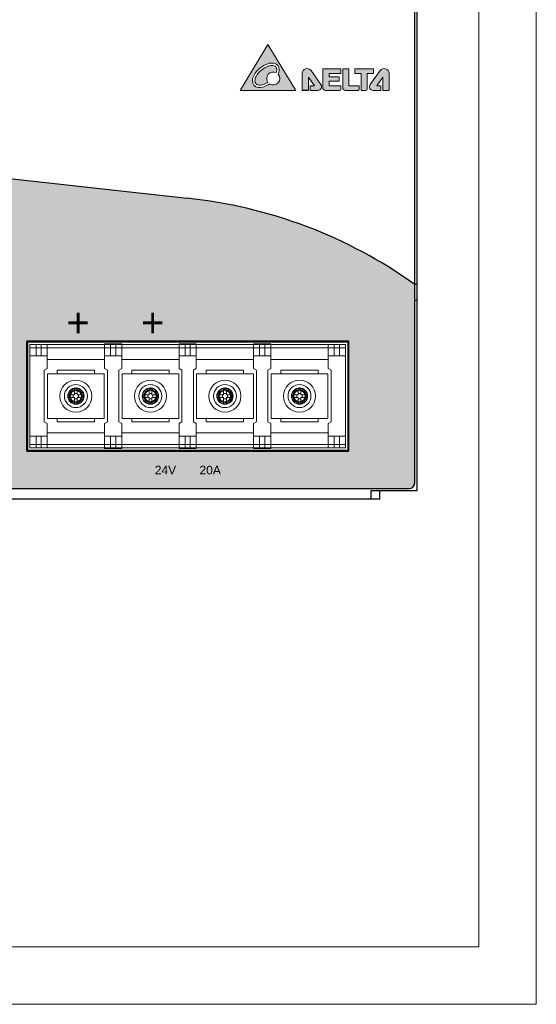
# Model space of a CAD drawing. Header units: millimetres. Extents: x 0 to 560, y 0 to 297.
# Tile 4 of 5: x 470 to 560, y 0 to 172. Entities that reach past the tile are written whole.
import ezdxf

# ---------------------------------------------------------------- set-up
doc = ezdxf.new("R2010")
doc.units = ezdxf.units.MM
doc.layers.get('0').update_dxf_attribs({"linetype": 'CONTINUOUS', "lineweight": 13})
doc.layers.add('Line', color=3, linetype='CONTINUOUS', lineweight=25)
doc.styles.add('arial', font='arial.ttf', dxfattribs={"height": 5})

msp = doc.modelspace()

# ---------------------------------------------------------------- hatches: boundary and pattern name
at = {"ltscale": 5, "true_color": 0x000000}
h = msp.add_hatch(color=18, dxfattribs=at)
h.paths.add_polyline_path([(499.1, 140.42), (420.58, 149.14, -0.084309), (393.66, 155.92, -0.11581), (381.74, 164.53, -0.132154), (379.6, 171.5), (379.6, 90.85, 0.414214), (380.6, 89.85), (537.8, 89.85, 0.414214), (538.8, 90.85), (538.8, 125.4, 0.130211)])
h.paths.add_polyline_path([(462.85, 113.2, -1), (458.65, 113.2, -1)], flags=16)
h.paths.add_polyline_path([(447.3, 96.35), (391.1, 96.35), (391.1, 115.55), (447.3, 115.55)], flags=16)
h.paths.add_polyline_path([(527.3, 115.55), (527.3, 96.35), (471.1, 96.35), (471.1, 115.55)], flags=16)
h.paths.add_polyline_path([(462.85, 104.95, -1), (458.65, 104.95, -1)], flags=16)
h = msp.add_hatch(color=256)
edge = h.paths.add_edge_path(flags=16)
edge.add_arc((514.03, 162.84), 1.13, 357.453, 442.0094)
edge.add_arc((513.89, 161.83), 2.15, 82.0094, 108.8888)
edge.add_arc((514.62, 159.68), 4.42, 108.8888, 150.5736)
edge.add_arc((512.64, 160.8), 2.15, 150.5736, 177.453)
edge.add_arc((511.62, 160.84), 1.13, 177.453, 262.0094)
edge.add_arc((511.76, 161.85), 2.15, 262.0094, 288.8888)
edge.add_arc((511.03, 164.01), 4.42, 288.8888, 303.9403)
edge.add_arc((514.12, 161.28), 1.14, 236.381, 401.3695)
edge.add_arc((513.01, 162.89), 2.15, 336.616, 357.453)
edge = h.paths.add_edge_path(flags=0)
edge.add_arc((514.03, 162.84), 0.701, 357.453, 442.0094)
edge.add_arc((513.89, 161.83), 1.72, 82.0094, 108.8888)
edge.add_arc((514.62, 159.68), 4, 108.8888, 150.5736)
edge.add_arc((512.64, 160.8), 1.72, 150.5736, 177.453)
edge.add_arc((511.62, 160.84), 0.701, 177.453, 262.0094)
edge.add_arc((511.76, 161.85), 1.72, 262.0094, 288.8888)
edge.add_arc((511.03, 164.01), 4, 288.8888, 302.7062)
edge.add_arc((514.12, 161.28), 1.14, 63.742, 214.3685, ccw=False)
edge.add_arc((513.01, 162.89), 1.72, 340.183, 357.453)
h.paths.add_polyline_path([(518.04, 159.21), (513.2, 167.21), (508.33, 159.21)])
h = msp.add_hatch(color=256)
edge = h.paths.add_edge_path()
edge.add_arc((522.8, 162.91), 0.0433, 90, 180, ccw=False)
edge.add_line((522.8, 162.95), (525.87, 162.95))
edge.add_arc((525.87, 162.91), 0.0433, 0, 90, ccw=False)
edge.add_line((525.91, 162.91), (525.91, 162.2))
edge.add_arc((525.87, 162.2), 0.0433, -90, 0, ccw=False)
edge.add_line((525.87, 162.16), (523.86, 162.16))
edge.add_line((523.86, 162.16), (523.86, 161.59))
edge.add_line((523.86, 161.59), (525.59, 161.59))
edge.add_arc((525.59, 161.55), 0.0433, 0, 90, ccw=False)
edge.add_line((525.64, 161.55), (525.64, 160.86))
edge.add_arc((525.59, 160.86), 0.0433, -90, 0, ccw=False)
edge.add_line((525.59, 160.81), (523.86, 160.81))
edge.add_line((523.86, 160.81), (523.86, 160))
edge.add_line((523.86, 160), (525.87, 160))
edge.add_arc((525.87, 159.95), 0.0433, 0, 90, ccw=False)
edge.add_line((525.91, 159.95), (525.91, 159.43))
edge.add_arc((525.7, 159.43), 0.216, 270, 360, ccw=False)
edge.add_line((525.7, 159.21), (523.23, 159.21))
edge.add_arc((523.23, 159.69), 0.476, 180, 270, ccw=False)
edge.add_line((522.75, 159.69), (522.75, 162.91))
edge = h.paths.add_edge_path()
edge.add_line((531.61, 162.9), (531.61, 162.2))
edge.add_arc((531.57, 162.2), 0.0433, -90, 0, ccw=False)
edge.add_line((531.57, 162.16), (530.5, 162.16))
edge.add_line((530.5, 162.16), (530.5, 159.43))
edge.add_arc((530.29, 159.43), 0.216, 270, 360, ccw=False)
edge.add_line((530.29, 159.21), (529.49, 159.21))
edge.add_arc((529.49, 159.26), 0.0433, 180, 270, ccw=False)
edge.add_line((529.45, 159.26), (529.45, 162.16))
edge.add_line((529.45, 162.16), (528.37, 162.16))
edge.add_arc((528.37, 162.2), 0.0433, 180, 270, ccw=False)
edge.add_line((528.33, 162.2), (528.33, 162.9))
edge.add_arc((528.37, 162.9), 0.0433, 90, 180, ccw=False)
edge.add_line((528.37, 162.94), (531.57, 162.94))
edge.add_arc((531.57, 162.9), 0.0433, 0, 90, ccw=False)
edge = h.paths.add_edge_path()
edge.add_line((529.12, 159.43), (529.12, 159.94))
edge.add_arc((529.08, 159.94), 0.0433, 0, 90)
edge.add_line((529.08, 159.99), (527.31, 159.99))
edge.add_line((527.31, 159.99), (527.31, 162.9))
edge.add_arc((527.27, 162.9), 0.0433, 0, 90)
edge.add_line((527.27, 162.95), (526.3, 162.95))
edge.add_arc((526.3, 162.9), 0.0433, 90, 180)
edge.add_line((526.25, 162.9), (526.25, 159.66))
edge.add_arc((526.7, 159.66), 0.446, 180, 270)
edge.add_line((526.7, 159.21), (528.91, 159.21))
edge.add_arc((528.91, 159.43), 0.216, 270, 360)
edge = h.paths.add_edge_path()
edge.add_line((532.9, 159.94), (532.9, 159.26))
edge.add_arc((532.86, 159.26), 0.0433, 270, 360, ccw=False)
edge.add_line((532.86, 159.21), (531.54, 159.21))
edge.add_arc((531.54, 159.85), 0.632, 144.7269, 270, ccw=False)
edge.add_line((531.03, 160.21), (532.76, 162.66))
edge.add_arc((533.46, 162.17), 0.852, 0, 144.7269, ccw=False)
edge.add_line((534.31, 162.17), (534.31, 159.26))
edge.add_arc((534.26, 159.26), 0.0433, 270, 360, ccw=False)
edge.add_line((534.26, 159.21), (533.27, 159.21))
edge.add_arc((533.27, 159.26), 0.0433, 180, 270, ccw=False)
edge.add_line((533.23, 159.26), (533.23, 161.52))
edge.add_line((533.23, 161.52), (532.16, 159.99))
edge.add_line((532.16, 159.99), (532.86, 159.99))
edge.add_arc((532.86, 159.94), 0.0433, 0, 90, ccw=False)
edge = h.paths.add_edge_path()
edge.add_line((520.57, 159.94), (520.57, 159.26))
edge.add_arc((520.61, 159.26), 0.0433, 180, 270)
edge.add_line((520.61, 159.21), (521.92, 159.21))
edge.add_arc((521.92, 159.85), 0.632, 270, 395.2731)
edge.add_line((522.44, 160.21), (520.71, 162.66))
edge.add_arc((520.01, 162.17), 0.852, 35.2731, 180)
edge.add_line((519.16, 162.17), (519.16, 159.26))
edge.add_arc((519.2, 159.26), 0.0433, 180, 270)
edge.add_line((519.2, 159.21), (520.2, 159.21))
edge.add_arc((520.2, 159.26), 0.0433, 270, 360)
edge.add_line((520.24, 159.26), (520.24, 161.52))
edge.add_line((520.24, 161.52), (521.3, 159.99))
edge.add_line((521.3, 159.99), (520.61, 159.99))
edge.add_arc((520.61, 159.94), 0.0433, 90, 180)
edge = h.paths.add_edge_path(flags=16)
edge.add_spline(control_points=[(519.2, 159.22), (519.2, 159.22), (520.2, 159.22), (520.2, 159.22)], knot_values=[13, 13, 13, 13, 14, 14, 14, 14], degree=3, periodic=0)
at = {"true_color": 0xffffff}
for points in [[(507.05, 119.06), (504.55, 119.06), (504.55, 118.26), (507.05, 118.26)], [(520.05, 119.06), (517.55, 119.06), (517.55, 118.26), (520.05, 118.26)]]:
    msp.add_hatch(color=7, dxfattribs=at).paths.add_polyline_path(points)
h = msp.add_hatch(color=7, dxfattribs=at)
h.paths.add_polyline_path([(500.76, 93.29), (497.56, 93.29), (497.56, 93.14), (500.76, 93.14)])
h.paths.add_polyline_path([(498.2, 92.87), (497.56, 92.87), (497.56, 92.72), (498.2, 92.72)])
h.paths.add_polyline_path([(499.48, 92.87), (498.84, 92.87), (498.84, 92.72), (499.48, 92.72)])
h.paths.add_polyline_path([(500.76, 92.87), (500.12, 92.87), (500.12, 92.72), (500.76, 92.72)])

# ---------------------------------------------------------------- linework, layer by layer
at = {"linetype": 'Continuous'}
for p, q in [((527.1, 115.35), (471.3, 115.35)), ((471.3, 115.35), (471.3, 96.55)), ((471.7, 114.95), (526.7, 114.95)), ((471.7, 114.95), (471.7, 96.95)), ((472.75, 114.95), (472.75, 114.39)), ((472.75, 114.95), (472.75, 112.95)), ((473.65, 114.39), (473.65, 114.95)), ((473.65, 112.95), (473.65, 114.95)), ((474.7, 114.95), (474.7, 114.39)), ((474.7, 114.95), (474.7, 110.74)), ((487.7, 115.05), (484.7, 115.05)), ((484.7, 115.05), (484.7, 114.95)), ((487.7, 115.05), (484.7, 115.05)), ((484.7, 115.05), (484.7, 114.95)), ((484.7, 114.39), (484.7, 114.95)), ((484.7, 114.95), (484.7, 110.74)), ((485.75, 114.95), (485.75, 114.39)), ((485.75, 114.95), (485.75, 112.95)), ((486.65, 114.39), (486.65, 114.95)), ((486.65, 112.95), (486.65, 114.95)), ((487.7, 114.95), (487.7, 115.05)), ((487.7, 114.95), (487.7, 115.05)), ((487.7, 114.95), (487.7, 114.39)), ((487.7, 114.95), (487.7, 110.74)), ((500.7, 115.05), (497.7, 115.05)), ((497.7, 115.05), (497.7, 114.95)), ((500.7, 115.05), (497.7, 115.05)), ((497.7, 115.05), (497.7, 114.95)), ((497.7, 114.39), (497.7, 114.95)), ((497.7, 114.95), (497.7, 110.74)), ((498.75, 114.95), (498.75, 114.39)), ((498.75, 114.95), (498.75, 112.95)), ((499.65, 114.39), (499.65, 114.95)), ((499.65, 112.95), (499.65, 114.95)), ((500.7, 114.95), (500.7, 115.05)), ((500.7, 114.95), (500.7, 115.05)), ((500.7, 114.95), (500.7, 114.39)), ((500.7, 114.95), (500.7, 110.74)), ((513.7, 115.05), (510.7, 115.05)), ((510.7, 115.05), (510.7, 114.95)), ((513.7, 115.05), (510.7, 115.05)), ((510.7, 115.05), (510.7, 114.95)), ((510.7, 114.39), (510.7, 114.95)), ((510.7, 114.95), (510.7, 110.74)), ((511.75, 114.95), (511.75, 114.39)), ((511.75, 114.95), (511.75, 112.95)), ((512.65, 114.39), (512.65, 114.95)), ((512.65, 112.95), (512.65, 114.95)), ((513.7, 114.95), (513.7, 115.05)), ((513.7, 114.95), (513.7, 115.05)), ((513.7, 114.95), (513.7, 114.39)), ((513.7, 114.95), (513.7, 110.74)), ((523.7, 114.39), (523.7, 114.95)), ((523.7, 114.95), (523.7, 110.74)), ((524.75, 114.95), (524.75, 114.39)), ((524.75, 114.95), (524.75, 112.95)), ((525.65, 114.39), (525.65, 114.95)), ((525.65, 112.95), (525.65, 114.95)), ((526.7, 114.95), (526.7, 97.51)), ((527.1, 96.55), (527.1, 115.35)), ((471.7, 114.39), (526.7, 114.39)), ((471.7, 112.95), (474.7, 112.95)), ((474.7, 112.35), (484.7, 112.35)), ((484.7, 112.95), (487.7, 112.95)), ((487.7, 112.35), (497.7, 112.35)), ((497.7, 112.95), (500.7, 112.95)), ((500.7, 112.35), (510.7, 112.35)), ((510.7, 112.95), (513.7, 112.95)), ((513.7, 112.35), (523.7, 112.35)), ((523.7, 112.95), (526.7, 112.95)), ((474.7, 110.74), (474.2, 110.45)), ((474.2, 110.45), (474.2, 101.45)), ((484.65, 109.85), (474.75, 109.85)), ((474.75, 109.85), (474.75, 102.05)), ((482.95, 110.45), (476.45, 110.45)), ((476.45, 109.85), (476.45, 110.45)), ((482.95, 110.45), (482.95, 109.85)), ((484.65, 102.05), (484.65, 109.85)), ((485.2, 110.45), (484.7, 110.74)), ((485.2, 101.45), (485.2, 110.45)), ((487.7, 110.74), (487.2, 110.45)), ((487.2, 110.45), (487.2, 101.45)), ((497.65, 109.85), (487.75, 109.85)), ((487.75, 109.85), (487.75, 102.05)), ((495.95, 110.45), (489.45, 110.45)), ((489.45, 109.85), (489.45, 110.45)), ((495.95, 110.45), (495.95, 109.85)), ((497.65, 102.05), (497.65, 109.85)), ((498.2, 110.45), (497.7, 110.74)), ((498.2, 101.45), (498.2, 110.45)), ((500.7, 110.74), (500.2, 110.45)), ((500.2, 110.45), (500.2, 101.45)), ((510.65, 109.85), (500.75, 109.85)), ((500.75, 109.85), (500.75, 102.05)), ((508.95, 110.45), (502.45, 110.45)), ((502.45, 109.85), (502.45, 110.45)), ((508.95, 110.45), (508.95, 109.85)), ((510.65, 102.05), (510.65, 109.85)), ((511.2, 110.45), (510.7, 110.74)), ((511.2, 101.45), (511.2, 110.45)), ((513.7, 110.74), (513.2, 110.45)), ((513.2, 110.45), (513.2, 101.45)), ((523.65, 109.85), (513.75, 109.85)), ((513.75, 109.85), (513.75, 102.05)), ((521.95, 110.45), (515.45, 110.45)), ((515.45, 109.85), (515.45, 110.45)), ((521.95, 110.45), (521.95, 109.85)), ((523.65, 102.05), (523.65, 109.85)), ((524.2, 110.45), (523.7, 110.74)), ((524.2, 101.45), (524.2, 110.45)), ((479.46, 107.29), (479.46, 106.19)), ((479.94, 106.4), (479.46, 106.4)), ((479.94, 106.19), (479.94, 107.29)), ((492.46, 107.29), (492.46, 106.19)), ((492.94, 106.4), (492.46, 106.4)), ((492.94, 106.19), (492.94, 107.29)), ((505.46, 107.29), (505.46, 106.19)), ((505.94, 106.4), (505.46, 106.4)), ((505.94, 106.19), (505.94, 107.29)), ((518.46, 107.29), (518.46, 106.19)), ((518.94, 106.4), (518.46, 106.4)), ((518.94, 106.19), (518.94, 107.29)), ((479.46, 106.19), (478.36, 106.19)), ((478.36, 105.71), (479.46, 105.71)), ((479.25, 106.19), (479.25, 105.71)), ((479.46, 105.71), (479.46, 104.61)), ((479.46, 105.5), (479.94, 105.5)), ((481.04, 106.19), (479.94, 106.19)), ((479.94, 105.71), (481.04, 105.71)), ((479.94, 104.61), (479.94, 105.71)), ((480.15, 105.71), (480.15, 106.19)), ((492.46, 106.19), (491.36, 106.19)), ((491.36, 105.71), (492.46, 105.71)), ((492.25, 106.19), (492.25, 105.71)), ((492.46, 105.71), (492.46, 104.61)), ((492.46, 105.5), (492.94, 105.5)), ((494.04, 106.19), (492.94, 106.19)), ((492.94, 105.71), (494.04, 105.71)), ((492.94, 104.61), (492.94, 105.71)), ((493.15, 105.71), (493.15, 106.19)), ((505.46, 106.19), (504.36, 106.19)), ((504.36, 105.71), (505.46, 105.71)), ((505.25, 106.19), (505.25, 105.71)), ((505.46, 105.71), (505.46, 104.61)), ((505.46, 105.5), (505.94, 105.5)), ((507.04, 106.19), (505.94, 106.19)), ((505.94, 105.71), (507.04, 105.71)), ((505.94, 104.61), (505.94, 105.71)), ((506.15, 105.71), (506.15, 106.19)), ((518.46, 106.19), (517.36, 106.19)), ((517.36, 105.71), (518.46, 105.71)), ((518.25, 106.19), (518.25, 105.71)), ((518.46, 105.71), (518.46, 104.61)), ((518.46, 105.5), (518.94, 105.5)), ((520.04, 106.19), (518.94, 106.19)), ((518.94, 105.71), (520.04, 105.71)), ((518.94, 104.61), (518.94, 105.71)), ((519.15, 105.71), (519.15, 106.19)), ((474.2, 101.45), (474.7, 101.16)), ((474.75, 102.05), (484.65, 102.05)), ((476.45, 101.45), (476.45, 102.05)), ((476.45, 101.45), (482.95, 101.45)), ((482.95, 102.05), (482.95, 101.45)), ((484.7, 101.16), (485.2, 101.45)), ((487.2, 101.45), (487.7, 101.16)), ((487.75, 102.05), (497.65, 102.05)), ((489.45, 101.45), (489.45, 102.05)), ((489.45, 101.45), (495.95, 101.45)), ((495.95, 102.05), (495.95, 101.45)), ((497.7, 101.16), (498.2, 101.45)), ((500.2, 101.45), (500.7, 101.16)), ((500.75, 102.05), (510.65, 102.05)), ((502.45, 101.45), (502.45, 102.05)), ((502.45, 101.45), (508.95, 101.45)), ((508.95, 102.05), (508.95, 101.45)), ((510.7, 101.16), (511.2, 101.45)), ((513.2, 101.45), (513.7, 101.16)), ((513.75, 102.05), (523.65, 102.05)), ((515.45, 101.45), (515.45, 102.05)), ((515.45, 101.45), (521.95, 101.45)), ((521.95, 102.05), (521.95, 101.45)), ((523.7, 101.16), (524.2, 101.45)), ((474.7, 101.16), (474.7, 96.95)), ((474.7, 99.55), (484.7, 99.55)), ((484.7, 101.16), (484.7, 96.95)), ((487.7, 101.16), (487.7, 96.95)), ((487.7, 99.55), (497.7, 99.55)), ((497.7, 101.16), (497.7, 96.95)), ((500.7, 101.16), (500.7, 96.95)), ((500.7, 99.55), (510.7, 99.55)), ((510.7, 101.16), (510.7, 96.95)), ((513.7, 101.16), (513.7, 96.95)), ((513.7, 99.55), (523.7, 99.55)), ((523.7, 101.16), (523.7, 96.95)), ((471.7, 98.95), (474.7, 98.95)), ((472.75, 98.95), (472.75, 96.95)), ((473.65, 98.95), (473.65, 96.95)), ((484.7, 98.95), (487.7, 98.95)), ((485.75, 98.95), (485.75, 96.95)), ((486.65, 98.95), (486.65, 96.95)), ((497.7, 98.95), (500.7, 98.95)), ((498.75, 98.95), (498.75, 96.95)), ((499.65, 98.95), (499.65, 96.95)), ((510.7, 98.95), (513.7, 98.95)), ((511.75, 98.95), (511.75, 96.95)), ((512.65, 98.95), (512.65, 96.95)), ((523.7, 98.95), (526.7, 98.95)), ((524.75, 98.95), (524.75, 96.95)), ((525.65, 98.95), (525.65, 96.95)), ((471.3, 96.55), (527.1, 96.55)), ((471.7, 97.51), (526.7, 97.51)), ((526.7, 96.95), (471.7, 96.95)), ((472.75, 97.51), (472.75, 96.95)), ((473.65, 96.95), (473.65, 97.51)), ((474.7, 97.51), (474.7, 96.95)), ((484.7, 96.95), (484.7, 97.51)), ((484.7, 96.95), (484.7, 96.85)), ((484.7, 96.95), (484.7, 96.85)), ((484.7, 96.85), (487.7, 96.85)), ((484.7, 96.85), (487.7, 96.85)), ((485.75, 97.51), (485.75, 96.95)), ((486.65, 96.95), (486.65, 97.51)), ((487.7, 97.51), (487.7, 96.95)), ((487.7, 96.85), (487.7, 96.95)), ((487.7, 96.85), (487.7, 96.95)), ((497.7, 96.95), (497.7, 97.51)), ((497.7, 96.95), (497.7, 96.85)), ((497.7, 96.95), (497.7, 96.85)), ((497.7, 96.85), (500.7, 96.85)), ((497.7, 96.85), (500.7, 96.85)), ((498.75, 97.51), (498.75, 96.95)), ((499.65, 96.95), (499.65, 97.51)), ((500.7, 97.51), (500.7, 96.95)), ((500.7, 96.85), (500.7, 96.95)), ((500.7, 96.85), (500.7, 96.95)), ((510.7, 96.95), (510.7, 97.51)), ((510.7, 96.95), (510.7, 96.85)), ((510.7, 96.95), (510.7, 96.85)), ((510.7, 96.85), (513.7, 96.85)), ((510.7, 96.85), (513.7, 96.85)), ((511.75, 97.51), (511.75, 96.95)), ((512.65, 96.95), (512.65, 97.51)), ((513.7, 97.51), (513.7, 96.95)), ((513.7, 96.85), (513.7, 96.95)), ((513.7, 96.85), (513.7, 96.95)), ((523.7, 96.95), (523.7, 97.51)), ((524.75, 97.51), (524.75, 96.95)), ((525.65, 96.95), (525.65, 97.51)), ((526.7, 97.51), (526.7, 96.95))]:
    msp.add_line(p, q, dxfattribs=at)
at = {"ltscale": 5}
for points in [[(0, 0), (560, 0), (560, 297), (0, 297)], [(10, 10), (550, 10), (550, 287), (10, 287)]]:
    msp.add_lwpolyline(points, close=True, dxfattribs=at)
msp.add_lwpolyline([(508.33, 159.21), (518.04, 159.21), (513.2, 167.21)], close=True)
for points in [[(520.57, 159.94), (520.57, 159.26, 0.414214), (520.61, 159.21), (521.92, 159.21, 0.608447), (522.44, 160.21), (520.71, 162.66, 0.7314), (519.16, 162.17), (519.16, 159.26, 0.414214), (519.2, 159.21), (520.2, 159.21, 0.414214), (520.24, 159.26), (520.24, 161.52), (521.3, 159.99), (520.61, 159.99, 0.414214)], [(532.9, 159.94), (532.9, 159.26, -0.414214), (532.86, 159.21), (531.54, 159.21, -0.608447), (531.03, 160.21), (532.76, 162.66, -0.7314), (534.31, 162.17), (534.31, 159.26, -0.414214), (534.26, 159.21), (533.27, 159.21, -0.414214), (533.23, 159.26), (533.23, 161.52), (532.16, 159.99), (532.86, 159.99, -0.414214)], [(522.75, 162.91, -0.414214), (522.8, 162.95), (525.87, 162.95, -0.414214), (525.91, 162.91), (525.91, 162.2, -0.414214), (525.87, 162.16), (523.86, 162.16), (523.86, 161.59), (525.59, 161.59, -0.414214), (525.64, 161.55), (525.64, 160.86, -0.414214), (525.59, 160.81), (523.86, 160.81), (523.86, 160), (525.87, 160, -0.414214), (525.91, 159.95), (525.91, 159.43, -0.414214), (525.7, 159.21), (523.23, 159.21, -0.414214), (522.75, 159.69)], [(529.12, 159.43), (529.12, 159.94, 0.414214), (529.08, 159.99), (527.31, 159.99), (527.31, 162.9, 0.414214), (527.27, 162.95), (526.3, 162.95, 0.414214), (526.25, 162.9), (526.25, 159.66, 0.414214), (526.7, 159.21), (528.91, 159.21, 0.414214)], [(531.61, 162.9), (531.61, 162.2, -0.414214), (531.57, 162.16), (530.5, 162.16), (530.5, 159.43, -0.414214), (530.29, 159.21), (529.49, 159.21, -0.414214), (529.45, 159.26), (529.45, 162.16), (528.37, 162.16, -0.414214), (528.33, 162.2), (528.33, 162.9, -0.414214), (528.37, 162.94), (531.57, 162.94, -0.414214)]]:
    msp.add_lwpolyline(points, format="xyb", close=True)
at = {"linetype": 'Continuous'}
for centre, radius in [((479.7, 105.95), 2.79), ((492.7, 105.95), 2.79), ((505.7, 105.95), 2.79), ((518.7, 105.95), 2.79), ((479.7, 105.95), 2), ((479.7, 105.95), 1.15), ((479.7, 105.95), 1), ((492.7, 105.95), 2), ((492.7, 105.95), 1.15), ((492.7, 105.95), 1), ((505.7, 105.95), 2), ((505.7, 105.95), 1.15), ((505.7, 105.95), 1), ((518.7, 105.95), 2), ((518.7, 105.95), 1.15), ((518.7, 105.95), 1)]:
    msp.add_circle(centre, radius, dxfattribs=at)
for centre, radius, start, end in [((514.62, 159.68), 4.42, 108.8888, 150.5736), ((514.62, 159.68), 4, 108.8888, 150.5736), ((513.89, 161.83), 2.15, 82.0094, 108.8888), ((513.89, 161.83), 1.72, 82.0094, 108.8888), ((514.03, 162.84), 0.701, 357.453, 82.0094), ((514.03, 162.84), 1.13, 357.453, 82.0094), ((512.64, 160.8), 2.15, 150.5736, 177.453), ((512.64, 160.8), 1.72, 150.5736, 177.453), ((514.12, 161.28), 1.14, 63.742, 214.3685), ((514.12, 161.28), 1.14, 236.381, 41.3695), ((513.01, 162.89), 1.72, 340.183, 357.453), ((513.01, 162.89), 2.15, 336.616, 357.453), ((511.62, 160.84), 1.13, 177.453, 262.0094), ((511.62, 160.84), 0.701, 177.453, 262.0094), ((511.76, 161.85), 2.15, 262.0094, 288.8888), ((511.76, 161.85), 1.72, 262.0094, 288.8888), ((511.03, 164.01), 4, 288.8888, 302.7062), ((511.03, 164.01), 4.42, 288.8888, 303.9403)]:
    msp.add_arc(centre, radius, start, end)
for centre, radius, start, end in [((479.7, 105.95), 1.42, 90, 270), ((479.7, 105.95), 1.35, 90, 270), ((479.7, 105.95), 0.982, 90, 270), ((479.7, 105.95), 1.42, 270, 90), ((492.7, 105.95), 1.42, 90, 270), ((492.7, 105.95), 1.35, 90, 270), ((492.7, 105.95), 0.982, 90, 270), ((492.7, 105.95), 1.42, 270, 90), ((505.7, 105.95), 1.42, 90, 270), ((505.7, 105.95), 1.35, 90, 270), ((505.7, 105.95), 0.982, 90, 270), ((505.7, 105.95), 1.42, 270, 90), ((518.7, 105.95), 1.42, 90, 270), ((518.7, 105.95), 1.35, 90, 270), ((518.7, 105.95), 0.982, 90, 270), ((518.7, 105.95), 1.42, 270, 90)]:
    msp.add_arc(centre, radius, start, end, dxfattribs=at)
msp.add_open_spline([(519.2, 159.22), (519.2, 159.22), (520.2, 159.22), (520.2, 159.22)], degree=3)
for points, knots in [([(479.7, 107.3), (479.67, 107.3), (479.62, 107.29), (479.54, 107.29), (479.49, 107.29), (479.46, 107.29)], [0, 0, 0, 0, 0.0804634, 0.1609103, 0.2413241, 0.2413241, 0.2413241, 0.2413241]), ([(481.12, 105.95), (481.12, 106.03), (481.11, 106.19), (481.04, 106.42), (480.93, 106.65), (480.79, 106.86), (480.6, 107.04), (480.39, 107.19), (480.17, 107.29), (479.93, 107.36), (479.78, 107.37), (479.7, 107.37)], [0, 0, 0, 0, 0.232404, 0.475106, 0.726811, 0.982381, 1.239923, 1.49513, 1.746058, 1.987622, 2.218513, 2.218513, 2.218513, 2.218513]), ([(481.12, 105.95), (481.12, 106.03), (481.11, 106.18), (481.04, 106.41), (480.93, 106.64), (480.78, 106.85), (480.6, 107.03), (480.39, 107.18), (480.17, 107.29), (479.93, 107.36), (479.78, 107.37), (479.7, 107.37)], [0, 0, 0, 0, 0.227771, 0.468337, 0.719535, 0.976065, 1.235117, 1.491947, 1.743789, 1.985296, 2.214326, 2.214326, 2.214326, 2.214326]), ([(481.05, 105.95), (481.05, 106.03), (481.04, 106.18), (480.97, 106.41), (480.87, 106.62), (480.73, 106.82), (480.56, 106.99), (480.36, 107.13), (480.15, 107.23), (479.93, 107.29), (479.77, 107.3), (479.7, 107.3)], [0, 0, 0, 0, 0.227413, 0.460521, 0.69936, 0.939632, 1.180993, 1.420211, 1.656763, 1.886538, 2.109528, 2.109528, 2.109528, 2.109528]), ([(479.94, 107.29), (479.91, 107.29), (479.86, 107.29), (479.78, 107.29), (479.73, 107.3), (479.7, 107.3)], [0, 0, 0, 0, 0.0804138, 0.1608607, 0.2413241, 0.2413241, 0.2413241, 0.2413241]), ([(479.7, 107.3), (479.77, 107.3), (479.93, 107.29), (480.15, 107.22), (480.37, 107.12), (480.56, 106.98), (480.74, 106.8), (480.87, 106.61), (480.98, 106.39), (481.04, 106.17), (481.05, 106.02), (481.05, 105.95)], [0, 0, 0, 0, 0.223252, 0.455325, 0.695138, 0.93785, 1.181868, 1.423219, 1.660116, 1.887921, 2.105492, 2.105492, 2.105492, 2.105492]), ([(479.7, 106.93), (479.75, 106.93), (479.86, 106.92), (480.03, 106.88), (480.18, 106.8), (480.33, 106.7), (480.45, 106.57), (480.55, 106.43), (480.63, 106.27), (480.67, 106.11), (480.68, 106), (480.68, 105.95)], [0, 0, 0, 0, 0.162478, 0.331377, 0.505908, 0.68255, 0.860142, 1.035793, 1.208202, 1.373994, 1.532338, 1.532338, 1.532338, 1.532338]), ([(480.68, 105.95), (480.68, 106), (480.67, 106.11), (480.63, 106.28), (480.55, 106.43), (480.45, 106.58), (480.32, 106.7), (480.18, 106.8), (480.02, 106.88), (479.86, 106.92), (479.75, 106.93), (479.7, 106.93)], [0, 0, 0, 0, 0.162478, 0.331377, 0.505908, 0.68255, 0.860142, 1.035793, 1.208202, 1.373994, 1.532338, 1.532338, 1.532338, 1.532338]), ([(492.7, 107.3), (492.67, 107.3), (492.62, 107.29), (492.54, 107.29), (492.49, 107.29), (492.46, 107.29)], [0, 0, 0, 0, 0.0804634, 0.1609103, 0.2413241, 0.2413241, 0.2413241, 0.2413241]), ([(494.12, 105.95), (494.12, 106.03), (494.11, 106.19), (494.04, 106.42), (493.93, 106.65), (493.79, 106.86), (493.6, 107.04), (493.39, 107.19), (493.17, 107.29), (492.93, 107.36), (492.78, 107.37), (492.7, 107.37)], [0, 0, 0, 0, 0.232404, 0.475106, 0.726811, 0.982381, 1.239923, 1.49513, 1.746058, 1.987622, 2.218513, 2.218513, 2.218513, 2.218513]), ([(494.12, 105.95), (494.12, 106.03), (494.11, 106.18), (494.04, 106.41), (493.93, 106.64), (493.78, 106.85), (493.6, 107.03), (493.39, 107.18), (493.17, 107.29), (492.93, 107.36), (492.78, 107.37), (492.7, 107.37)], [0, 0, 0, 0, 0.227771, 0.468337, 0.719535, 0.976065, 1.235117, 1.491947, 1.743789, 1.985296, 2.214326, 2.214326, 2.214326, 2.214326]), ([(494.05, 105.95), (494.05, 106.03), (494.04, 106.18), (493.97, 106.41), (493.87, 106.62), (493.73, 106.82), (493.56, 106.99), (493.36, 107.13), (493.15, 107.23), (492.93, 107.29), (492.77, 107.3), (492.7, 107.3)], [0, 0, 0, 0, 0.227413, 0.460521, 0.69936, 0.939632, 1.180993, 1.420211, 1.656763, 1.886538, 2.109528, 2.109528, 2.109528, 2.109528]), ([(492.94, 107.29), (492.91, 107.29), (492.86, 107.29), (492.78, 107.29), (492.73, 107.3), (492.7, 107.3)], [0, 0, 0, 0, 0.0804138, 0.1608607, 0.2413241, 0.2413241, 0.2413241, 0.2413241]), ([(492.7, 107.3), (492.77, 107.3), (492.93, 107.29), (493.15, 107.22), (493.37, 107.12), (493.56, 106.98), (493.74, 106.8), (493.87, 106.61), (493.98, 106.39), (494.04, 106.17), (494.05, 106.02), (494.05, 105.95)], [0, 0, 0, 0, 0.223252, 0.455325, 0.695138, 0.93785, 1.181868, 1.423219, 1.660116, 1.887921, 2.105492, 2.105492, 2.105492, 2.105492]), ([(492.7, 106.93), (492.75, 106.93), (492.86, 106.92), (493.03, 106.88), (493.18, 106.8), (493.33, 106.7), (493.45, 106.57), (493.55, 106.43), (493.63, 106.27), (493.67, 106.11), (493.68, 106), (493.68, 105.95)], [0, 0, 0, 0, 0.162478, 0.331377, 0.505908, 0.68255, 0.860142, 1.035793, 1.208202, 1.373994, 1.532338, 1.532338, 1.532338, 1.532338]), ([(493.68, 105.95), (493.68, 106), (493.67, 106.11), (493.63, 106.28), (493.55, 106.43), (493.45, 106.58), (493.32, 106.7), (493.18, 106.8), (493.02, 106.88), (492.86, 106.92), (492.75, 106.93), (492.7, 106.93)], [0, 0, 0, 0, 0.162478, 0.331377, 0.505908, 0.68255, 0.860142, 1.035793, 1.208202, 1.373994, 1.532338, 1.532338, 1.532338, 1.532338]), ([(505.7, 107.3), (505.67, 107.3), (505.62, 107.29), (505.54, 107.29), (505.49, 107.29), (505.46, 107.29)], [0, 0, 0, 0, 0.0804634, 0.1609103, 0.2413241, 0.2413241, 0.2413241, 0.2413241]), ([(507.12, 105.95), (507.12, 106.03), (507.11, 106.19), (507.04, 106.42), (506.93, 106.65), (506.79, 106.86), (506.6, 107.04), (506.39, 107.19), (506.17, 107.29), (505.93, 107.36), (505.78, 107.37), (505.7, 107.37)], [0, 0, 0, 0, 0.232404, 0.475106, 0.726811, 0.982381, 1.239923, 1.49513, 1.746058, 1.987622, 2.218513, 2.218513, 2.218513, 2.218513]), ([(507.12, 105.95), (507.12, 106.03), (507.11, 106.18), (507.04, 106.41), (506.93, 106.64), (506.78, 106.85), (506.6, 107.03), (506.39, 107.18), (506.17, 107.29), (505.93, 107.36), (505.78, 107.37), (505.7, 107.37)], [0, 0, 0, 0, 0.227771, 0.468337, 0.719535, 0.976065, 1.235117, 1.491947, 1.743789, 1.985296, 2.214326, 2.214326, 2.214326, 2.214326]), ([(507.05, 105.95), (507.05, 106.03), (507.04, 106.18), (506.97, 106.41), (506.87, 106.62), (506.73, 106.82), (506.56, 106.99), (506.36, 107.13), (506.15, 107.23), (505.93, 107.29), (505.77, 107.3), (505.7, 107.3)], [0, 0, 0, 0, 0.227413, 0.460521, 0.69936, 0.939632, 1.180993, 1.420211, 1.656763, 1.886538, 2.109528, 2.109528, 2.109528, 2.109528]), ([(505.94, 107.29), (505.91, 107.29), (505.86, 107.29), (505.78, 107.29), (505.73, 107.3), (505.7, 107.3)], [0, 0, 0, 0, 0.0804138, 0.1608607, 0.2413241, 0.2413241, 0.2413241, 0.2413241]), ([(505.7, 107.3), (505.77, 107.3), (505.93, 107.29), (506.15, 107.22), (506.37, 107.12), (506.56, 106.98), (506.74, 106.8), (506.87, 106.61), (506.98, 106.39), (507.04, 106.17), (507.05, 106.02), (507.05, 105.95)], [0, 0, 0, 0, 0.223252, 0.455325, 0.695138, 0.93785, 1.181868, 1.423219, 1.660116, 1.887921, 2.105492, 2.105492, 2.105492, 2.105492]), ([(505.7, 106.93), (505.75, 106.93), (505.86, 106.92), (506.03, 106.88), (506.18, 106.8), (506.33, 106.7), (506.45, 106.57), (506.55, 106.43), (506.63, 106.27), (506.67, 106.11), (506.68, 106), (506.68, 105.95)], [0, 0, 0, 0, 0.162478, 0.331377, 0.505908, 0.68255, 0.860142, 1.035793, 1.208202, 1.373994, 1.532338, 1.532338, 1.532338, 1.532338]), ([(506.68, 105.95), (506.68, 106), (506.67, 106.11), (506.63, 106.28), (506.55, 106.43), (506.45, 106.58), (506.32, 106.7), (506.18, 106.8), (506.02, 106.88), (505.86, 106.92), (505.75, 106.93), (505.7, 106.93)], [0, 0, 0, 0, 0.162478, 0.331377, 0.505908, 0.68255, 0.860142, 1.035793, 1.208202, 1.373994, 1.532338, 1.532338, 1.532338, 1.532338]), ([(518.7, 107.3), (518.67, 107.3), (518.62, 107.29), (518.54, 107.29), (518.49, 107.29), (518.46, 107.29)], [0, 0, 0, 0, 0.0804634, 0.1609103, 0.2413241, 0.2413241, 0.2413241, 0.2413241]), ([(520.12, 105.95), (520.12, 106.03), (520.11, 106.19), (520.04, 106.42), (519.93, 106.65), (519.79, 106.86), (519.6, 107.04), (519.39, 107.19), (519.17, 107.29), (518.93, 107.36), (518.78, 107.37), (518.7, 107.37)], [0, 0, 0, 0, 0.232404, 0.475106, 0.726811, 0.982381, 1.239923, 1.49513, 1.746058, 1.987622, 2.218513, 2.218513, 2.218513, 2.218513]), ([(520.12, 105.95), (520.12, 106.03), (520.11, 106.18), (520.04, 106.41), (519.93, 106.64), (519.78, 106.85), (519.6, 107.03), (519.39, 107.18), (519.17, 107.29), (518.93, 107.36), (518.78, 107.37), (518.7, 107.37)], [0, 0, 0, 0, 0.227771, 0.468337, 0.719535, 0.976065, 1.235117, 1.491947, 1.743789, 1.985296, 2.214326, 2.214326, 2.214326, 2.214326]), ([(520.05, 105.95), (520.05, 106.03), (520.04, 106.18), (519.97, 106.41), (519.87, 106.62), (519.73, 106.82), (519.56, 106.99), (519.36, 107.13), (519.15, 107.23), (518.93, 107.29), (518.77, 107.3), (518.7, 107.3)], [0, 0, 0, 0, 0.227413, 0.460521, 0.69936, 0.939632, 1.180993, 1.420211, 1.656763, 1.886538, 2.109528, 2.109528, 2.109528, 2.109528]), ([(518.94, 107.29), (518.91, 107.29), (518.86, 107.29), (518.78, 107.29), (518.73, 107.3), (518.7, 107.3)], [0, 0, 0, 0, 0.0804138, 0.1608607, 0.2413241, 0.2413241, 0.2413241, 0.2413241]), ([(518.7, 107.3), (518.77, 107.3), (518.93, 107.29), (519.15, 107.22), (519.37, 107.12), (519.56, 106.98), (519.74, 106.8), (519.87, 106.61), (519.98, 106.39), (520.04, 106.17), (520.05, 106.02), (520.05, 105.95)], [0, 0, 0, 0, 0.223252, 0.455325, 0.695138, 0.93785, 1.181868, 1.423219, 1.660116, 1.887921, 2.105492, 2.105492, 2.105492, 2.105492]), ([(518.7, 106.93), (518.75, 106.93), (518.86, 106.92), (519.03, 106.88), (519.18, 106.8), (519.33, 106.7), (519.45, 106.57), (519.55, 106.43), (519.63, 106.27), (519.67, 106.11), (519.68, 106), (519.68, 105.95)], [0, 0, 0, 0, 0.162478, 0.331377, 0.505908, 0.68255, 0.860142, 1.035793, 1.208202, 1.373994, 1.532338, 1.532338, 1.532338, 1.532338]), ([(519.68, 105.95), (519.68, 106), (519.67, 106.11), (519.63, 106.28), (519.55, 106.43), (519.45, 106.58), (519.32, 106.7), (519.18, 106.8), (519.02, 106.88), (518.86, 106.92), (518.75, 106.93), (518.7, 106.93)], [0, 0, 0, 0, 0.162478, 0.331377, 0.505908, 0.68255, 0.860142, 1.035793, 1.208202, 1.373994, 1.532338, 1.532338, 1.532338, 1.532338]), ([(478.36, 106.19), (478.36, 106.14), (478.35, 106.03), (478.35, 105.87), (478.36, 105.76), (478.36, 105.71)], [0, 0, 0, 0, 0.1608592, 0.321785, 0.4826441, 0.4826441, 0.4826441, 0.4826441]), ([(479.7, 104.6), (479.78, 104.6), (479.93, 104.61), (480.16, 104.68), (480.37, 104.78), (480.57, 104.92), (480.74, 105.09), (480.88, 105.29), (480.98, 105.5), (481.04, 105.72), (481.05, 105.88), (481.05, 105.95)], [0, 0, 0, 0, 0.227413, 0.460521, 0.69936, 0.939632, 1.180993, 1.420211, 1.656763, 1.886538, 2.109528, 2.109528, 2.109528, 2.109528]), ([(479.7, 104.53), (479.78, 104.53), (479.94, 104.54), (480.17, 104.61), (480.4, 104.72), (480.61, 104.86), (480.79, 105.05), (480.94, 105.26), (481.04, 105.48), (481.11, 105.72), (481.12, 105.87), (481.12, 105.95)], [0, 0, 0, 0, 0.232404, 0.475106, 0.726811, 0.982381, 1.239923, 1.49513, 1.746058, 1.987622, 2.218513, 2.218513, 2.218513, 2.218513]), ([(480.68, 105.95), (480.68, 105.9), (480.67, 105.79), (480.63, 105.62), (480.55, 105.47), (480.45, 105.32), (480.32, 105.2), (480.18, 105.1), (480.02, 105.02), (479.86, 104.98), (479.75, 104.97), (479.7, 104.97)], [0, 0, 0, 0, 0.162478, 0.331377, 0.505908, 0.68255, 0.860142, 1.035793, 1.208202, 1.373994, 1.532338, 1.532338, 1.532338, 1.532338]), ([(479.7, 104.53), (479.78, 104.53), (479.93, 104.54), (480.16, 104.61), (480.39, 104.72), (480.6, 104.87), (480.78, 105.05), (480.93, 105.26), (481.04, 105.48), (481.11, 105.72), (481.12, 105.87), (481.12, 105.95)], [0, 0, 0, 0, 0.227771, 0.468337, 0.719535, 0.976065, 1.235117, 1.491947, 1.743789, 1.985296, 2.214326, 2.214326, 2.214326, 2.214326]), ([(481.12, 105.95), (481.12, 105.87), (481.11, 105.71), (481.04, 105.48), (480.93, 105.25), (480.79, 105.04), (480.6, 104.86), (480.39, 104.71), (480.17, 104.61), (479.93, 104.54), (479.78, 104.53), (479.7, 104.53)], [0, 0, 0, 0, 0.232404, 0.475106, 0.726811, 0.982381, 1.239923, 1.49513, 1.746058, 1.987622, 2.218513, 2.218513, 2.218513, 2.218513]), ([(481.05, 105.95), (481.05, 105.88), (481.04, 105.72), (480.97, 105.5), (480.87, 105.28), (480.73, 105.09), (480.55, 104.91), (480.36, 104.78), (480.14, 104.67), (479.92, 104.61), (479.77, 104.6), (479.7, 104.6)], [0, 0, 0, 0, 0.223252, 0.455325, 0.695138, 0.93785, 1.181868, 1.423219, 1.660116, 1.887921, 2.105492, 2.105492, 2.105492, 2.105492]), ([(481.05, 105.95), (481.05, 105.98), (481.04, 106.03), (481.04, 106.11), (481.04, 106.16), (481.04, 106.19)], [0, 0, 0, 0, 0.0804632, 0.1609101, 0.241324, 0.241324, 0.241324, 0.241324]), ([(481.04, 105.71), (481.04, 105.74), (481.04, 105.79), (481.04, 105.87), (481.05, 105.92), (481.05, 105.95)], [0, 0, 0, 0, 0.0804139, 0.1608608, 0.241324, 0.241324, 0.241324, 0.241324]), ([(491.36, 106.19), (491.36, 106.14), (491.35, 106.03), (491.35, 105.87), (491.36, 105.76), (491.36, 105.71)], [0, 0, 0, 0, 0.1608592, 0.321785, 0.4826441, 0.4826441, 0.4826441, 0.4826441]), ([(492.7, 104.6), (492.78, 104.6), (492.93, 104.61), (493.16, 104.68), (493.37, 104.78), (493.57, 104.92), (493.74, 105.09), (493.88, 105.29), (493.98, 105.5), (494.04, 105.72), (494.05, 105.88), (494.05, 105.95)], [0, 0, 0, 0, 0.227413, 0.460521, 0.69936, 0.939632, 1.180993, 1.420211, 1.656763, 1.886538, 2.109528, 2.109528, 2.109528, 2.109528]), ([(492.7, 104.53), (492.78, 104.53), (492.94, 104.54), (493.17, 104.61), (493.4, 104.72), (493.61, 104.86), (493.79, 105.05), (493.94, 105.26), (494.04, 105.48), (494.11, 105.72), (494.12, 105.87), (494.12, 105.95)], [0, 0, 0, 0, 0.232404, 0.475106, 0.726811, 0.982381, 1.239923, 1.49513, 1.746058, 1.987622, 2.218513, 2.218513, 2.218513, 2.218513]), ([(493.68, 105.95), (493.68, 105.9), (493.67, 105.79), (493.63, 105.62), (493.55, 105.47), (493.45, 105.32), (493.32, 105.2), (493.18, 105.1), (493.02, 105.02), (492.86, 104.98), (492.75, 104.97), (492.7, 104.97)], [0, 0, 0, 0, 0.162478, 0.331377, 0.505908, 0.68255, 0.860142, 1.035793, 1.208202, 1.373994, 1.532338, 1.532338, 1.532338, 1.532338]), ([(492.7, 104.53), (492.78, 104.53), (492.93, 104.54), (493.16, 104.61), (493.39, 104.72), (493.6, 104.87), (493.78, 105.05), (493.93, 105.26), (494.04, 105.48), (494.11, 105.72), (494.12, 105.87), (494.12, 105.95)], [0, 0, 0, 0, 0.227771, 0.468337, 0.719535, 0.976065, 1.235117, 1.491947, 1.743789, 1.985296, 2.214326, 2.214326, 2.214326, 2.214326]), ([(494.12, 105.95), (494.12, 105.87), (494.11, 105.71), (494.04, 105.48), (493.93, 105.25), (493.79, 105.04), (493.6, 104.86), (493.39, 104.71), (493.17, 104.61), (492.93, 104.54), (492.78, 104.53), (492.7, 104.53)], [0, 0, 0, 0, 0.232404, 0.475106, 0.726811, 0.982381, 1.239923, 1.49513, 1.746058, 1.987622, 2.218513, 2.218513, 2.218513, 2.218513]), ([(494.05, 105.95), (494.05, 105.88), (494.04, 105.72), (493.97, 105.5), (493.87, 105.28), (493.73, 105.09), (493.55, 104.91), (493.36, 104.78), (493.14, 104.67), (492.92, 104.61), (492.77, 104.6), (492.7, 104.6)], [0, 0, 0, 0, 0.223252, 0.455325, 0.695138, 0.93785, 1.181868, 1.423219, 1.660116, 1.887921, 2.105492, 2.105492, 2.105492, 2.105492]), ([(494.05, 105.95), (494.05, 105.98), (494.04, 106.03), (494.04, 106.11), (494.04, 106.16), (494.04, 106.19)], [0, 0, 0, 0, 0.0804632, 0.1609101, 0.241324, 0.241324, 0.241324, 0.241324]), ([(494.04, 105.71), (494.04, 105.74), (494.04, 105.79), (494.04, 105.87), (494.05, 105.92), (494.05, 105.95)], [0, 0, 0, 0, 0.0804139, 0.1608608, 0.241324, 0.241324, 0.241324, 0.241324]), ([(504.36, 106.19), (504.36, 106.14), (504.35, 106.03), (504.35, 105.87), (504.36, 105.76), (504.36, 105.71)], [0, 0, 0, 0, 0.1608592, 0.321785, 0.4826441, 0.4826441, 0.4826441, 0.4826441]), ([(505.7, 104.6), (505.78, 104.6), (505.93, 104.61), (506.16, 104.68), (506.37, 104.78), (506.57, 104.92), (506.74, 105.09), (506.88, 105.29), (506.98, 105.5), (507.04, 105.72), (507.05, 105.88), (507.05, 105.95)], [0, 0, 0, 0, 0.227413, 0.460521, 0.69936, 0.939632, 1.180993, 1.420211, 1.656763, 1.886538, 2.109528, 2.109528, 2.109528, 2.109528]), ([(505.7, 104.53), (505.78, 104.53), (505.94, 104.54), (506.17, 104.61), (506.4, 104.72), (506.61, 104.86), (506.79, 105.05), (506.94, 105.26), (507.04, 105.48), (507.11, 105.72), (507.12, 105.87), (507.12, 105.95)], [0, 0, 0, 0, 0.232404, 0.475106, 0.726811, 0.982381, 1.239923, 1.49513, 1.746058, 1.987622, 2.218513, 2.218513, 2.218513, 2.218513]), ([(506.68, 105.95), (506.68, 105.9), (506.67, 105.79), (506.63, 105.62), (506.55, 105.47), (506.45, 105.32), (506.32, 105.2), (506.18, 105.1), (506.02, 105.02), (505.86, 104.98), (505.75, 104.97), (505.7, 104.97)], [0, 0, 0, 0, 0.162478, 0.331377, 0.505908, 0.68255, 0.860142, 1.035793, 1.208202, 1.373994, 1.532338, 1.532338, 1.532338, 1.532338]), ([(505.7, 104.53), (505.78, 104.53), (505.93, 104.54), (506.16, 104.61), (506.39, 104.72), (506.6, 104.87), (506.78, 105.05), (506.93, 105.26), (507.04, 105.48), (507.11, 105.72), (507.12, 105.87), (507.12, 105.95)], [0, 0, 0, 0, 0.227771, 0.468337, 0.719535, 0.976065, 1.235117, 1.491947, 1.743789, 1.985296, 2.214326, 2.214326, 2.214326, 2.214326]), ([(507.12, 105.95), (507.12, 105.87), (507.11, 105.71), (507.04, 105.48), (506.93, 105.25), (506.79, 105.04), (506.6, 104.86), (506.39, 104.71), (506.17, 104.61), (505.93, 104.54), (505.78, 104.53), (505.7, 104.53)], [0, 0, 0, 0, 0.232404, 0.475106, 0.726811, 0.982381, 1.239923, 1.49513, 1.746058, 1.987622, 2.218513, 2.218513, 2.218513, 2.218513]), ([(507.05, 105.95), (507.05, 105.88), (507.04, 105.72), (506.97, 105.5), (506.87, 105.28), (506.73, 105.09), (506.55, 104.91), (506.36, 104.78), (506.14, 104.67), (505.92, 104.61), (505.77, 104.6), (505.7, 104.6)], [0, 0, 0, 0, 0.223252, 0.455325, 0.695138, 0.93785, 1.181868, 1.423219, 1.660116, 1.887921, 2.105492, 2.105492, 2.105492, 2.105492]), ([(507.05, 105.95), (507.05, 105.98), (507.04, 106.03), (507.04, 106.11), (507.04, 106.16), (507.04, 106.19)], [0, 0, 0, 0, 0.0804632, 0.1609101, 0.241324, 0.241324, 0.241324, 0.241324]), ([(507.04, 105.71), (507.04, 105.74), (507.04, 105.79), (507.04, 105.87), (507.05, 105.92), (507.05, 105.95)], [0, 0, 0, 0, 0.0804139, 0.1608608, 0.241324, 0.241324, 0.241324, 0.241324]), ([(517.36, 106.19), (517.36, 106.14), (517.35, 106.03), (517.35, 105.87), (517.36, 105.76), (517.36, 105.71)], [0, 0, 0, 0, 0.1608592, 0.321785, 0.4826441, 0.4826441, 0.4826441, 0.4826441]), ([(518.7, 104.6), (518.78, 104.6), (518.93, 104.61), (519.16, 104.68), (519.37, 104.78), (519.57, 104.92), (519.74, 105.09), (519.88, 105.29), (519.98, 105.5), (520.04, 105.72), (520.05, 105.88), (520.05, 105.95)], [0, 0, 0, 0, 0.227413, 0.460521, 0.69936, 0.939632, 1.180993, 1.420211, 1.656763, 1.886538, 2.109528, 2.109528, 2.109528, 2.109528]), ([(518.7, 104.53), (518.78, 104.53), (518.94, 104.54), (519.17, 104.61), (519.4, 104.72), (519.61, 104.86), (519.79, 105.05), (519.94, 105.26), (520.04, 105.48), (520.11, 105.72), (520.12, 105.87), (520.12, 105.95)], [0, 0, 0, 0, 0.232404, 0.475106, 0.726811, 0.982381, 1.239923, 1.49513, 1.746058, 1.987622, 2.218513, 2.218513, 2.218513, 2.218513]), ([(519.68, 105.95), (519.68, 105.9), (519.67, 105.79), (519.63, 105.62), (519.55, 105.47), (519.45, 105.32), (519.32, 105.2), (519.18, 105.1), (519.02, 105.02), (518.86, 104.98), (518.75, 104.97), (518.7, 104.97)], [0, 0, 0, 0, 0.162478, 0.331377, 0.505908, 0.68255, 0.860142, 1.035793, 1.208202, 1.373994, 1.532338, 1.532338, 1.532338, 1.532338]), ([(518.7, 104.53), (518.78, 104.53), (518.93, 104.54), (519.16, 104.61), (519.39, 104.72), (519.6, 104.87), (519.78, 105.05), (519.93, 105.26), (520.04, 105.48), (520.11, 105.72), (520.12, 105.87), (520.12, 105.95)], [0, 0, 0, 0, 0.227771, 0.468337, 0.719535, 0.976065, 1.235117, 1.491947, 1.743789, 1.985296, 2.214326, 2.214326, 2.214326, 2.214326]), ([(520.12, 105.95), (520.12, 105.87), (520.11, 105.71), (520.04, 105.48), (519.93, 105.25), (519.79, 105.04), (519.6, 104.86), (519.39, 104.71), (519.17, 104.61), (518.93, 104.54), (518.78, 104.53), (518.7, 104.53)], [0, 0, 0, 0, 0.232404, 0.475106, 0.726811, 0.982381, 1.239923, 1.49513, 1.746058, 1.987622, 2.218513, 2.218513, 2.218513, 2.218513]), ([(520.05, 105.95), (520.05, 105.88), (520.04, 105.72), (519.97, 105.5), (519.87, 105.28), (519.73, 105.09), (519.55, 104.91), (519.36, 104.78), (519.14, 104.67), (518.92, 104.61), (518.77, 104.6), (518.7, 104.6)], [0, 0, 0, 0, 0.223252, 0.455325, 0.695138, 0.93785, 1.181868, 1.423219, 1.660116, 1.887921, 2.105492, 2.105492, 2.105492, 2.105492]), ([(520.05, 105.95), (520.05, 105.98), (520.04, 106.03), (520.04, 106.11), (520.04, 106.16), (520.04, 106.19)], [0, 0, 0, 0, 0.0804632, 0.1609101, 0.241324, 0.241324, 0.241324, 0.241324]), ([(520.04, 105.71), (520.04, 105.74), (520.04, 105.79), (520.04, 105.87), (520.05, 105.92), (520.05, 105.95)], [0, 0, 0, 0, 0.0804139, 0.1608608, 0.241324, 0.241324, 0.241324, 0.241324]), ([(479.46, 104.61), (479.49, 104.61), (479.54, 104.61), (479.62, 104.61), (479.67, 104.6), (479.7, 104.6)], [0, 0, 0, 0, 0.0804138, 0.1608607, 0.2413241, 0.2413241, 0.2413241, 0.2413241]), ([(479.7, 104.6), (479.73, 104.6), (479.78, 104.61), (479.86, 104.61), (479.91, 104.61), (479.94, 104.61)], [0, 0, 0, 0, 0.0804634, 0.1609103, 0.2413241, 0.2413241, 0.2413241, 0.2413241]), ([(492.46, 104.61), (492.49, 104.61), (492.54, 104.61), (492.62, 104.61), (492.67, 104.6), (492.7, 104.6)], [0, 0, 0, 0, 0.0804138, 0.1608607, 0.2413241, 0.2413241, 0.2413241, 0.2413241]), ([(492.7, 104.6), (492.73, 104.6), (492.78, 104.61), (492.86, 104.61), (492.91, 104.61), (492.94, 104.61)], [0, 0, 0, 0, 0.0804634, 0.1609103, 0.2413241, 0.2413241, 0.2413241, 0.2413241]), ([(505.46, 104.61), (505.49, 104.61), (505.54, 104.61), (505.62, 104.61), (505.67, 104.6), (505.7, 104.6)], [0, 0, 0, 0, 0.0804138, 0.1608607, 0.2413241, 0.2413241, 0.2413241, 0.2413241]), ([(505.7, 104.6), (505.73, 104.6), (505.78, 104.61), (505.86, 104.61), (505.91, 104.61), (505.94, 104.61)], [0, 0, 0, 0, 0.0804634, 0.1609103, 0.2413241, 0.2413241, 0.2413241, 0.2413241]), ([(518.46, 104.61), (518.49, 104.61), (518.54, 104.61), (518.62, 104.61), (518.67, 104.6), (518.7, 104.6)], [0, 0, 0, 0, 0.0804138, 0.1608607, 0.2413241, 0.2413241, 0.2413241, 0.2413241]), ([(518.7, 104.6), (518.73, 104.6), (518.78, 104.61), (518.86, 104.61), (518.91, 104.61), (518.94, 104.61)], [0, 0, 0, 0, 0.0804634, 0.1609103, 0.2413241, 0.2413241, 0.2413241, 0.2413241])]:
    msp.add_open_spline(points, degree=3, knots=knots, dxfattribs=at)
at = {"layer": 'Line', "color": 7}
for p, q in [((538.8, 90.85), (538.8, 206.05)), ((380.6, 89.85), (537.8, 89.85))]:
    msp.add_line(p, q, dxfattribs=at)
at = {"layer": 'Line', "color": 7, "linetype": 'Continuous'}
for p, q in [((539.2, 89.5), (539.2, 207.5)), ((420.58, 149.14), (499.1, 140.42)), ((539.2, 125.45), (538.8, 125.45)), ((538.8, 122.68), (539.2, 122.68)), ((531.2, 89.5), (539.2, 89.5)), ((531.2, 88), (531.2, 89.5)), ((532.7, 88), (532.7, 89.5)), ((532.7, 88), (385.7, 88))]:
    msp.add_line(p, q, dxfattribs=at)
at = {"layer": 'Line', "color": 7}
msp.add_lwpolyline([(527.2, 115.55), (471.2, 115.55, 0.414214), (471.1, 115.45), (471.1, 96.45, 0.414214), (471.2, 96.35), (527.2, 96.35, 0.414214), (527.3, 96.45), (527.3, 115.45, 0.414214)], format="xyb", close=True, dxfattribs=at)
at = {"layer": 'Line', "color": 7, "linetype": 'Continuous'}
msp.add_arc((490.61, 57.98), 82.87, 54.4445, 84.1196, dxfattribs=at)
at = {"layer": 'Line', "color": 7}
msp.add_arc((537.8, 90.85), 1, 270, 0, dxfattribs=at)
msp.add_arc((537.8, 90.85), 1, 270, 0, dxfattribs=at)

# ---------------------------------------------------------------- texts
at = {"color": 7, "true_color": 0xffffff, "extrusion": (0, 0, -1), "char_height": 5, "attachment_point": 1, "text_direction": (1, 0, 0), "style": 'arial'}
for insert in [(478.05, 116.11), (491.05, 116.11)]:
    msp.add_mtext('+', dxfattribs=dict(at, insert=insert))
at = {"color": 7, "true_color": 0xffffff, "insert": (493.46, 93.82), "char_height": 1.5, "attachment_point": 1, "style": 'arial'}
msp.add_mtext('24V       20A', dxfattribs=at)

doc.saveas('drawing.dxf')
